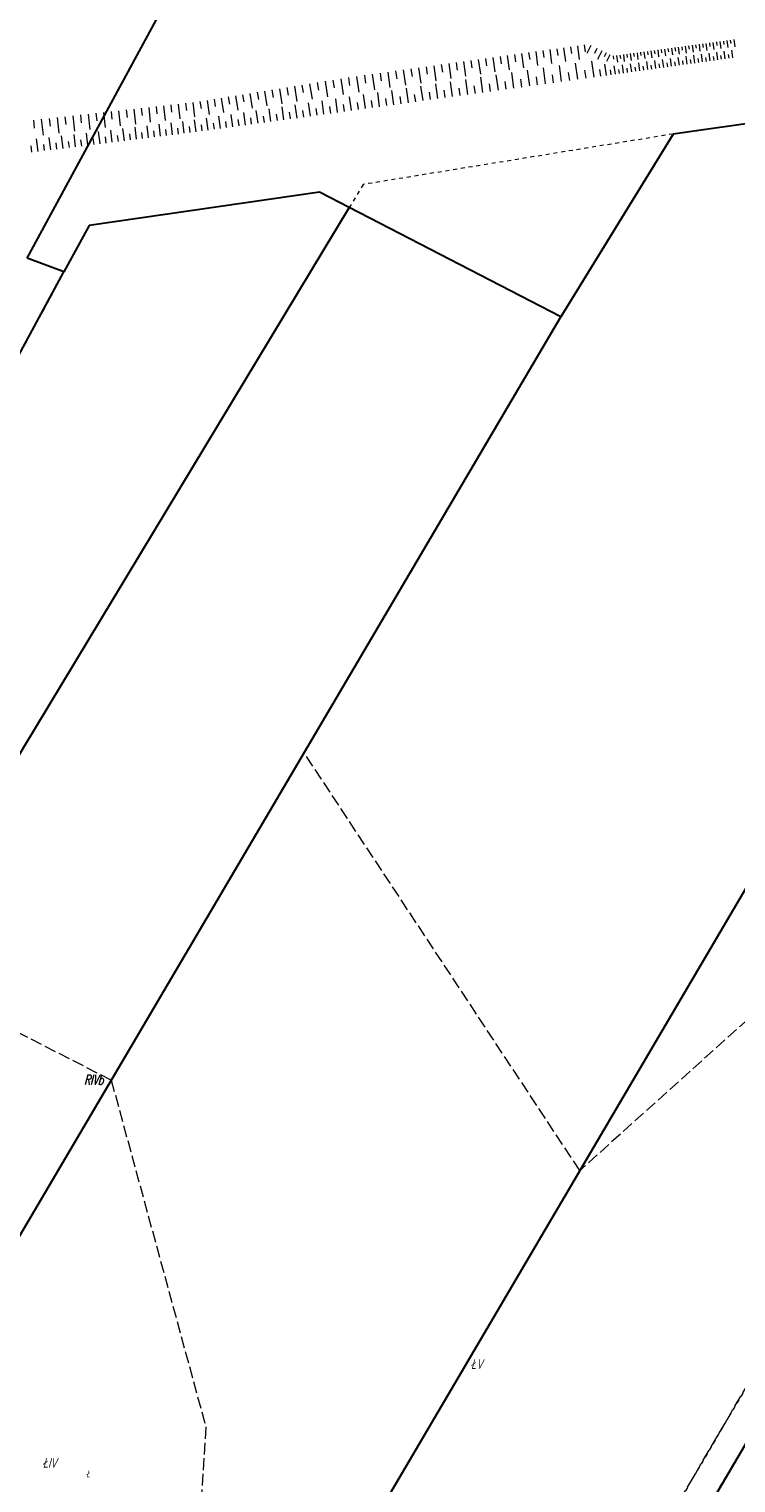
# Model space of a CAD drawing. Header units: metres. Extents: x 8430084 to 8437887, y 5768320 to 5771876.
# Tile 30 of 50: x 8433767 to 8433857, y 5770530 to 5770716. Entities that reach past the tile are written whole.
import ezdxf
from ezdxf.enums import TextEntityAlignment as Align

# ---------------------------------------------------------------- set-up
doc = ezdxf.new("R2010")
doc.units = ezdxf.units.M
doc.header["$MEASUREMENT"] = 0
for name, pattern in [('2_1', [0]), ('2_OTRK', [1.75, 1.25, -0.5]), ('GDE', [0]), ('GUK', [2, 1.5, -0.5]), ('GUZ', [1, 0.5, -0.5])]:
    doc.linetypes.add(name, pattern=pattern)
for name, color, linetype, lineweight in [('Dzialki', 4, 'GDE', 30), ('OTR_L_1', 252, '2_OTRK', 18), ('Uzytki', 253, 'GUZ', 18)]:
    doc.layers.add(name, color=color, linetype=linetype, lineweight=lineweight)
for name, color, linetype, lineweight, true_color in [('Kontury', 7, 'GUK', 18, 0x008000), ('Numery_konturow', 7, 'CONTINUOUS', 13, 0x008000), ('Numery_uzytkow', 7, 'CONTINUOUS', 9, 0x008000)]:
    doc.layers.add(name, color=color, linetype=linetype, lineweight=lineweight, true_color=true_color)
doc.styles.get("Standard").update_dxf_attribs({"font": 'Simplex.SHX', "width": 0.75})

msp = doc.modelspace()

# ---------------------------------------------------------------- linework, layer by layer
at = {"layer": 'Dzialki'}
for p, q in [((8433766.36, 5770686.92), (8433817.76, 5770781.86)), ((8433785.8, 5770482.87), (8433920.94, 5770712.89)), ((8433920.94, 5770712.89), (8433848.99, 5770702.8)), ((8433959.93, 5770708.06), (8433814.44, 5770460.63)), ((8433848.99, 5770702.8), (8433834.62, 5770679.4)), ((8433803.78, 5770695.34), (8433774.29, 5770691.07)), ((8433807.57, 5770693.38), (8433803.78, 5770695.34)), ((8433807.57, 5770693.38), (8433725.38, 5770557.11)), ((8433834.62, 5770679.4), (8433807.57, 5770693.38)), ((8433774.29, 5770691.07), (8433771.09, 5770685.16)), ((8433771.09, 5770685.16), (8433766.36, 5770686.92)), ((8433711.19, 5770574.53), (8433771.09, 5770685.16)), ((8433747.02, 5770530.52), (8433834.62, 5770679.4))]:
    msp.add_line(p, q, dxfattribs=at)
at = {"layer": 'Kontury'}
for p, q in [((8433920.94, 5770712.89), (8433848.99, 5770702.8)), ((8433848.99, 5770702.8), (8433834.62, 5770679.4)), ((8433834.62, 5770679.4), (8433801.79, 5770623.61)), ((8433923.31, 5770645.79), (8433814.44, 5770460.63)), ((8433811.39, 5770462.3), (8433916.55, 5770641.72)), ((8433916.55, 5770641.72), (8433837.06, 5770570.12)), ((8433801.79, 5770623.61), (8433777.13, 5770581.69)), ((8433837.06, 5770570.12), (8433801.79, 5770623.61)), ((8433777.13, 5770581.69), (8433728.52, 5770606.54)), ((8433747.02, 5770530.52), (8433777.13, 5770581.69)), ((8433777.13, 5770581.69), (8433789.24, 5770537.28)), ((8433789.24, 5770537.28), (8433785.8, 5770482.87))]:
    msp.add_line(p, q, dxfattribs=at)
at = {"layer": 'OTR_L_1', "linetype": '2_1'}
for p, q in [((8433855.87, 5770714.76), (8433855.99, 5770713.86)), ((8433856.31, 5770714.82), (8433856.37, 5770714.37)), ((8433856.76, 5770714.88), (8433856.88, 5770713.98)), ((8433828.71, 5770712.97), (8433828.83, 5770712.06)), ((8433829.62, 5770713.1), (8433829.87, 5770711.29)), ((8433830.52, 5770713.23), (8433830.65, 5770712.32)), ((8433831.43, 5770713.35), (8433831.67, 5770711.55)), ((8433832.32, 5770713.47), (8433832.45, 5770712.58)), ((8433833.22, 5770713.6), (8433833.46, 5770711.82)), ((8433834.11, 5770713.72), (8433834.23, 5770712.84)), ((8433834.99, 5770713.84), (8433835.23, 5770712.08)), ((8433835.87, 5770713.97), (8433835.99, 5770713.09)), ((8433836.75, 5770714.09), (8433836.99, 5770712.34)), ((8433837.62, 5770714.21), (8433837.74, 5770713.34)), ((8433838.46, 5770714.13), (8433837.95, 5770713.09)), ((8433839.24, 5770713.74), (8433838.94, 5770713.12)), ((8433839.87, 5770713.44), (8433839.34, 5770712.34)), ((8433840.42, 5770713.18), (8433840.18, 5770712.69)), ((8433840.9, 5770712.94), (8433840.49, 5770712.1)), ((8433842.2, 5770712.91), (8433842.26, 5770712.47)), ((8433842.64, 5770712.97), (8433842.75, 5770712.1)), ((8433843.07, 5770713.03), (8433843.13, 5770712.59)), ((8433843.51, 5770713.09), (8433843.63, 5770712.21)), ((8433843.95, 5770713.15), (8433844.01, 5770712.71)), ((8433844.39, 5770713.21), (8433844.5, 5770712.33)), ((8433844.82, 5770713.27), (8433844.88, 5770712.83)), ((8433845.26, 5770713.32), (8433845.38, 5770712.45)), ((8433845.7, 5770713.38), (8433845.76, 5770712.94)), ((8433846.14, 5770713.44), (8433846.26, 5770712.56)), ((8433846.58, 5770713.5), (8433846.64, 5770713.06)), ((8433847.02, 5770713.56), (8433847.14, 5770712.68)), ((8433847.46, 5770713.62), (8433847.52, 5770713.18)), ((8433847.9, 5770713.68), (8433848.02, 5770712.8)), ((8433848.34, 5770713.74), (8433848.4, 5770713.3)), ((8433848.78, 5770713.8), (8433848.9, 5770712.92)), ((8433849.22, 5770713.86), (8433849.28, 5770713.42)), ((8433849.66, 5770713.92), (8433849.78, 5770713.03)), ((8433850.1, 5770713.98), (8433850.16, 5770713.54)), ((8433850.54, 5770714.04), (8433850.66, 5770713.15)), ((8433850.98, 5770714.1), (8433851.04, 5770713.65)), ((8433851.43, 5770714.16), (8433851.55, 5770713.27)), ((8433851.78, 5770711.89), (8433851.65, 5770712.88)), ((8433851.87, 5770714.22), (8433851.93, 5770713.77)), ((8433852.31, 5770714.28), (8433852.43, 5770713.39)), ((8433852.77, 5770712.03), (8433852.63, 5770713.01)), ((8433852.76, 5770714.34), (8433852.82, 5770713.89)), ((8433853.2, 5770714.4), (8433853.32, 5770713.51)), ((8433853.74, 5770712.17), (8433853.6, 5770713.14)), ((8433853.64, 5770714.46), (8433853.7, 5770714.01)), ((8433854.09, 5770714.52), (8433854.21, 5770713.63)), ((8433854.53, 5770714.58), (8433854.59, 5770714.13)), ((8433854.71, 5770712.3), (8433854.57, 5770713.27)), ((8433854.98, 5770714.64), (8433855.1, 5770713.75)), ((8433855.42, 5770714.7), (8433855.48, 5770714.25)), ((8433855.67, 5770712.44), (8433855.54, 5770713.4)), ((8433856.15, 5770712.5), (8433856.08, 5770712.98)), ((8433856.63, 5770712.57), (8433856.49, 5770713.53)), ((8433814.49, 5770711), (8433814.76, 5770709.04)), ((8433815.47, 5770711.14), (8433815.6, 5770710.16)), ((8433816.44, 5770711.28), (8433816.71, 5770709.33)), ((8433817.41, 5770711.41), (8433817.55, 5770710.44)), ((8433818.38, 5770711.54), (8433818.65, 5770709.62)), ((8433819.34, 5770711.68), (8433819.48, 5770710.72)), ((8433820.3, 5770711.81), (8433820.56, 5770709.91)), ((8433821.25, 5770711.94), (8433821.38, 5770710.99)), ((8433822.2, 5770712.07), (8433822.46, 5770710.19)), ((8433823.14, 5770712.2), (8433823.27, 5770711.26)), ((8433824.08, 5770712.33), (8433824.34, 5770710.47)), ((8433825.02, 5770712.46), (8433825.14, 5770711.53)), ((8433825.94, 5770712.59), (8433826.2, 5770710.74)), ((8433826.87, 5770712.72), (8433827, 5770711.8)), ((8433827.79, 5770712.85), (8433828.04, 5770711.02)), ((8433832.68, 5770709.23), (8433832.4, 5770711.26)), ((8433834.74, 5770709.51), (8433834.45, 5770711.57)), ((8433836.81, 5770709.8), (8433836.53, 5770711.88)), ((8433838.88, 5770710.08), (8433838.59, 5770712.12)), ((8433839.74, 5770710.2), (8433839.62, 5770711.06)), ((8433840.47, 5770710.3), (8433840.27, 5770711.76)), ((8433841.08, 5770710.39), (8433841, 5770711)), ((8433841.33, 5770712.79), (8433841.39, 5770712.36)), ((8433841.61, 5770710.46), (8433841.46, 5770711.52)), ((8433841.76, 5770712.85), (8433841.88, 5770711.98)), ((8433842.13, 5770710.54), (8433842.06, 5770711.06)), ((8433842.66, 5770710.61), (8433842.51, 5770711.66)), ((8433843.18, 5770710.68), (8433843.11, 5770711.21)), ((8433843.7, 5770710.76), (8433843.55, 5770711.8)), ((8433844.22, 5770710.83), (8433844.14, 5770711.35)), ((8433844.73, 5770710.9), (8433844.59, 5770711.93)), ((8433845.25, 5770710.97), (8433845.17, 5770711.49)), ((8433845.76, 5770711.05), (8433845.62, 5770712.07)), ((8433846.27, 5770711.12), (8433846.2, 5770711.63)), ((8433846.78, 5770711.19), (8433846.64, 5770712.21)), ((8433847.29, 5770711.26), (8433847.22, 5770711.77)), ((8433847.79, 5770711.33), (8433847.65, 5770712.34)), ((8433848.3, 5770711.4), (8433848.23, 5770711.91)), ((8433848.8, 5770711.47), (8433848.66, 5770712.48)), ((8433849.3, 5770711.54), (8433849.23, 5770712.04)), ((8433849.8, 5770711.61), (8433849.66, 5770712.61)), ((8433850.3, 5770711.68), (8433850.23, 5770712.18)), ((8433850.8, 5770711.75), (8433850.66, 5770712.75)), ((8433851.29, 5770711.82), (8433851.22, 5770712.32)), ((8433852.28, 5770711.96), (8433852.21, 5770712.45)), ((8433853.25, 5770712.1), (8433853.19, 5770712.59)), ((8433854.23, 5770712.23), (8433854.16, 5770712.72)), ((8433855.19, 5770712.37), (8433855.12, 5770712.85)), ((8433802.51, 5770709.23), (8433802.83, 5770707.27)), ((8433803.49, 5770709.39), (8433803.65, 5770708.4)), ((8433804.48, 5770709.55), (8433804.8, 5770707.56)), ((8433805.47, 5770709.71), (8433805.64, 5770708.71)), ((8433806.48, 5770709.88), (8433806.8, 5770707.86)), ((8433807.48, 5770710.04), (8433807.62, 5770709.02)), ((8433808.5, 5770710.18), (8433808.78, 5770708.16)), ((8433809.51, 5770710.32), (8433809.65, 5770709.31)), ((8433810.51, 5770710.45), (8433810.79, 5770708.45)), ((8433811.51, 5770710.59), (8433811.65, 5770709.6)), ((8433812.51, 5770710.73), (8433812.78, 5770708.75)), ((8433813.5, 5770710.87), (8433813.64, 5770709.88)), ((8433818.9, 5770707.33), (8433818.63, 5770709.22)), ((8433820.8, 5770707.59), (8433820.54, 5770709.5)), ((8433822.73, 5770707.86), (8433822.47, 5770709.79)), ((8433824.68, 5770708.12), (8433824.41, 5770710.08)), ((8433825.66, 5770708.26), (8433825.53, 5770709.24)), ((8433826.65, 5770708.4), (8433826.38, 5770710.37)), ((8433827.64, 5770708.53), (8433827.51, 5770709.52)), ((8433828.64, 5770708.67), (8433828.37, 5770710.67)), ((8433829.64, 5770708.81), (8433829.5, 5770709.81)), ((8433830.65, 5770708.95), (8433830.37, 5770710.96)), ((8433831.66, 5770709.09), (8433831.52, 5770710.1)), ((8433833.71, 5770709.37), (8433833.57, 5770710.39)), ((8433835.77, 5770709.65), (8433835.63, 5770710.69)), ((8433837.86, 5770709.94), (8433837.71, 5770710.99)), ((8433791.18, 5770707.39), (8433791.48, 5770705.56)), ((8433792.09, 5770707.54), (8433792.24, 5770706.62)), ((8433793.01, 5770707.68), (8433793.31, 5770705.84)), ((8433793.93, 5770707.83), (8433794.09, 5770706.91)), ((8433794.86, 5770707.99), (8433795.17, 5770706.12)), ((8433795.8, 5770708.14), (8433795.95, 5770707.2)), ((8433796.74, 5770708.29), (8433797.05, 5770706.4)), ((8433797.68, 5770708.45), (8433797.84, 5770707.49)), ((8433798.64, 5770708.6), (8433798.95, 5770706.68)), ((8433799.59, 5770708.76), (8433799.75, 5770707.79)), ((8433800.56, 5770708.91), (8433800.88, 5770706.97)), ((8433801.53, 5770709.07), (8433801.69, 5770708.1)), ((8433806.08, 5770705.56), (8433805.84, 5770707.32)), ((8433807.86, 5770705.81), (8433807.61, 5770707.58)), ((8433809.65, 5770706.05), (8433809.4, 5770707.85)), ((8433811.46, 5770706.3), (8433811.21, 5770708.12)), ((8433812.37, 5770706.43), (8433812.25, 5770707.34)), ((8433813.29, 5770706.55), (8433813.04, 5770708.39)), ((8433814.21, 5770706.68), (8433814.08, 5770707.6)), ((8433815.14, 5770706.81), (8433814.88, 5770708.66)), ((8433816.07, 5770706.94), (8433815.94, 5770707.87)), ((8433817.01, 5770707.07), (8433816.75, 5770708.94)), ((8433817.95, 5770707.2), (8433817.82, 5770708.14)), ((8433819.85, 5770707.46), (8433819.72, 5770708.41)), ((8433821.77, 5770707.72), (8433821.63, 5770708.68)), ((8433823.7, 5770707.99), (8433823.57, 5770708.96)), ((8433775.16, 5770705.46), (8433775.27, 5770704.48)), ((8433776.13, 5770705.57), (8433776.35, 5770703.62)), ((8433777.11, 5770705.68), (8433777.22, 5770704.71)), ((8433778.08, 5770705.78), (8433778.29, 5770703.85)), ((8433779.04, 5770705.89), (8433779.15, 5770704.93)), ((8433780.01, 5770706), (8433780.22, 5770704.08)), ((8433780.96, 5770706.11), (8433781.07, 5770705.15)), ((8433781.92, 5770706.21), (8433782.13, 5770704.31)), ((8433782.87, 5770706.32), (8433782.97, 5770705.37)), ((8433783.82, 5770706.42), (8433784.03, 5770704.54)), ((8433784.76, 5770706.53), (8433784.86, 5770705.59)), ((8433785.7, 5770706.63), (8433785.91, 5770704.76)), ((8433786.64, 5770706.74), (8433786.74, 5770705.81)), ((8433787.57, 5770706.84), (8433787.77, 5770705.01)), ((8433788.48, 5770706.95), (8433788.63, 5770706.05)), ((8433789.38, 5770707.09), (8433789.67, 5770705.29)), ((8433790.28, 5770707.24), (8433790.43, 5770706.33)), ((8433794.29, 5770703.95), (8433794.07, 5770705.55)), ((8433795.91, 5770704.17), (8433795.68, 5770705.8)), ((8433797.55, 5770704.39), (8433797.32, 5770706.04)), ((8433799.21, 5770704.62), (8433798.99, 5770706.29)), ((8433800.05, 5770704.74), (8433799.94, 5770705.58)), ((8433800.9, 5770704.85), (8433800.67, 5770706.54)), ((8433801.75, 5770704.97), (8433801.63, 5770705.82)), ((8433802.6, 5770705.09), (8433802.37, 5770706.8)), ((8433803.47, 5770705.2), (8433803.35, 5770706.07)), ((8433804.33, 5770705.32), (8433804.1, 5770707.06)), ((8433805.21, 5770705.44), (8433805.09, 5770706.31)), ((8433806.97, 5770705.68), (8433806.85, 5770706.57)), ((8433808.75, 5770705.93), (8433808.63, 5770706.82)), ((8433810.55, 5770706.18), (8433810.43, 5770707.08)), ((8433767.18, 5770704.59), (8433767.28, 5770703.57)), ((8433768.19, 5770704.7), (8433768.41, 5770702.67)), ((8433769.21, 5770704.8), (8433769.31, 5770703.8)), ((8433770.21, 5770704.91), (8433770.42, 5770702.91)), ((8433771.21, 5770705.02), (8433771.32, 5770704.02)), ((8433772.2, 5770705.13), (8433772.42, 5770703.15)), ((8433773.19, 5770705.24), (8433773.3, 5770704.25)), ((8433774.18, 5770705.35), (8433774.39, 5770703.39)), ((8433780.37, 5770702.14), (8433780.18, 5770703.68)), ((8433781.91, 5770702.33), (8433781.72, 5770703.86)), ((8433783.44, 5770702.52), (8433783.25, 5770704.05)), ((8433784.97, 5770702.71), (8433784.78, 5770704.23)), ((8433785.73, 5770702.8), (8433785.63, 5770703.56)), ((8433786.48, 5770702.9), (8433786.29, 5770704.41)), ((8433787.24, 5770702.99), (8433787.14, 5770703.75)), ((8433788, 5770703.09), (8433787.79, 5770704.61)), ((8433788.77, 5770703.19), (8433788.67, 5770703.96)), ((8433789.54, 5770703.3), (8433789.33, 5770704.84)), ((8433790.32, 5770703.41), (8433790.21, 5770704.18)), ((8433791.1, 5770703.51), (8433790.89, 5770705.08)), ((8433791.89, 5770703.62), (8433791.78, 5770704.41)), ((8433792.68, 5770703.73), (8433792.47, 5770705.31)), ((8433793.48, 5770703.84), (8433793.37, 5770704.64)), ((8433795.09, 5770704.06), (8433794.98, 5770704.87)), ((8433796.73, 5770704.28), (8433796.61, 5770705.1)), ((8433798.38, 5770704.51), (8433798.27, 5770705.34)), ((8433767.79, 5770700.57), (8433767.59, 5770702.17)), ((8433769.39, 5770700.77), (8433769.19, 5770702.36)), ((8433770.98, 5770700.96), (8433770.78, 5770702.55)), ((8433771.78, 5770701.06), (8433771.68, 5770701.86)), ((8433772.57, 5770701.16), (8433772.37, 5770702.74)), ((8433773.36, 5770701.26), (8433773.26, 5770702.05)), ((8433774.14, 5770701.36), (8433773.95, 5770702.93)), ((8433774.93, 5770701.46), (8433774.83, 5770702.24)), ((8433775.71, 5770701.55), (8433775.52, 5770703.12)), ((8433776.49, 5770701.65), (8433776.4, 5770702.43)), ((8433777.27, 5770701.75), (8433777.08, 5770703.31)), ((8433778.05, 5770701.85), (8433777.95, 5770702.62)), ((8433778.83, 5770701.94), (8433778.63, 5770703.49)), ((8433779.6, 5770702.04), (8433779.5, 5770702.81)), ((8433781.14, 5770702.23), (8433781.05, 5770703)), ((8433782.68, 5770702.42), (8433782.58, 5770703.19)), ((8433784.2, 5770702.61), (8433784.11, 5770703.38)), ((8433766.99, 5770700.47), (8433766.89, 5770701.27)), ((8433768.59, 5770700.67), (8433768.49, 5770701.47)), ((8433770.19, 5770700.87), (8433770.09, 5770701.66))]:
    msp.add_line(p, q, dxfattribs=at)
at = {"layer": 'Uzytki'}
for p, q in [((8433920.94, 5770712.89), (8433848.99, 5770702.8)), ((8433848.99, 5770702.8), (8433809.36, 5770696.34)), ((8433848.99, 5770702.8), (8433834.62, 5770679.4)), ((8433809.36, 5770696.34), (8433807.57, 5770693.38)), ((8433803.78, 5770695.34), (8433774.29, 5770691.07)), ((8433807.57, 5770693.38), (8433803.78, 5770695.34)), ((8433774.29, 5770691.07), (8433762.67, 5770669.61)), ((8433834.62, 5770679.4), (8433801.79, 5770623.61)), ((8433814.44, 5770460.63), (8433923.31, 5770645.79)), ((8433916.55, 5770641.72), (8433811.39, 5770462.3)), ((8433801.79, 5770623.61), (8433777.13, 5770581.69)), ((8433777.13, 5770581.69), (8433747.02, 5770530.52))]:
    msp.add_line(p, q, dxfattribs=at)

# ---------------------------------------------------------------- texts
at = {"layer": 'Numery_konturow', "oblique": 15, "width": 0.7}
for s, p in [('RIVb', (8433773.63, 5770582.36)), ('ŁV', (8433823.13, 5770545.97)), ('ŁIV', (8433768.37, 5770533.34))]:
    msp.add_text(s, height=1.26, dxfattribs=at).set_placement(p, align=Align.TOP_LEFT)
at = {"layer": 'Numery_uzytkow', "oblique": 15, "width": 0.7}
msp.add_text('Ł', height=0.9, dxfattribs=at).set_placement((8433773.93, 5770531.76), align=Align.TOP_LEFT)

doc.saveas('drawing.dxf')
